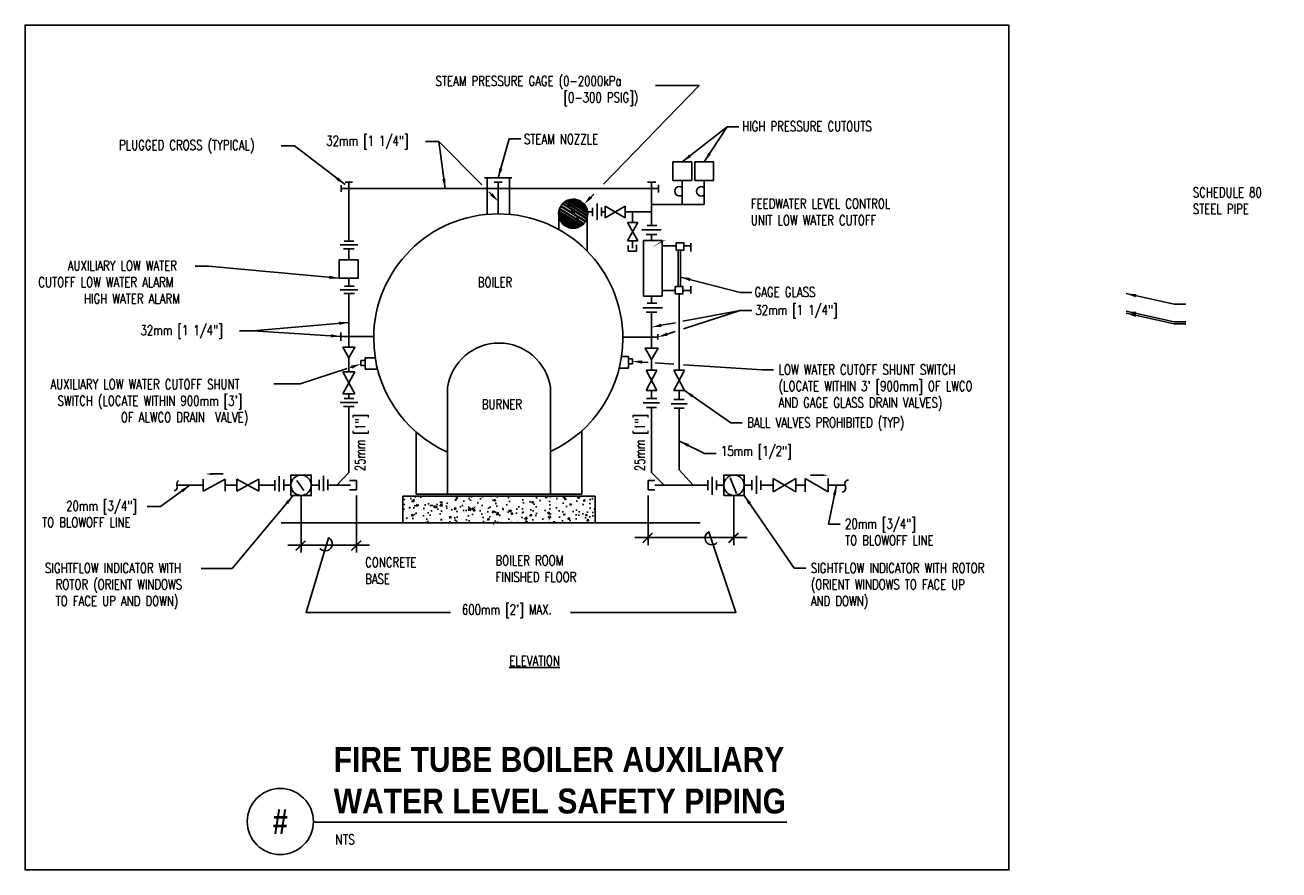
# Model space of a CAD drawing. Header units: inches. Extents: x -1.8 to 10, y -0.5 to 7.5.
import ezdxf
from ezdxf.enums import TextEntityAlignment as Align

# ---------------------------------------------------------------- set-up
doc = ezdxf.new("R2010")
doc.units = ezdxf.units.IN
doc.header["$MEASUREMENT"] = 0
doc.layers.add('G-ANNO-NPLT', color=7, linetype='Continuous', plot=False)
for name, color, linetype in [('M-DETL-DIMS', 1, 'Continuous'), ('M-DETL-HEVY', 5, 'Continuous'), ('M-DETL-MEDM', 4, 'Continuous'), ('M-DETL-TEXT', 2, 'Continuous'), ('M-DETL-THIN', 2, 'Continuous'), ('M-DETL-XTHN', 1, 'Continuous'), ('P-DETL-TEXT', 2, 'Continuous')]:
    doc.layers.add(name, color=color, linetype=linetype)
doc.styles.add('BOLD', font='bold.shx', dxfattribs={"width": 0.9})
doc.styles.add('Romans', font='romans.shx', dxfattribs={"width": 0.75})
doc.dimstyles.new('VA-Dims', dxfattribs={"dimtxt": 0.09375, "dimasz": 0.09375, "dimexe": 0.09375, "dimexo": 0.03125, "dimgap": 0.02, "dimtad": 1, "dimdec": 5, "dimzin": 0, "dimdsep": 46, "dimlunit": 4, "dimtxsty": 'Romans', "dimblk": 'ARCHTICK', "dimcen": 0.09375, "dimclrd": 256, "dimclre": 256, "dimclrt": 256, "dimadec": 0, "dimazin": 0, "dimtfac": 1, "dimtdec": 5, "dimtofl": 0, "dimtmove": 0, "dimatfit": 3, "dimfxl": 1, "dimfrac": 2, "dimtolj": 1, "dimtzin": 0, "dimlwd": -1, "dimlwe": -1, "dimarcsym": 0})

# ---------------------------------------------------------------- blocks, each defined once
blk = doc.blocks.new('_ArchTick')
at = {"color": 0, "linetype": 'ByBlock', "const_width": 0.15}
blk.add_lwpolyline([(-0.5, -0.5), (0.5, 0.5)], dxfattribs=at)

msp = doc.modelspace()

# ---------------------------------------------------------------- hatches: boundary and pattern name
h = msp.add_hatch()
h.set_pattern_fill('AR-CONC', color=253, scale=0.025)
h.set_pattern_definition([(50, (0, 0.73633), (0.179315, -0.015688), [0.01875, -0.20625]), (355, (0, 0.73633), (-0.034688, 0.188048), [0.015, -0.165]), (100.4514, (0.01494, 0.73502), (0.144627, 0.17236), [0.015935, -0.1752855]), (46.184, (0, 0.78633), (0.26681, -0.04138), [0.028125, -0.309375]), (96.6356, (0.02223, 0.78288), (0.233665, 0.24353), [0.023903, -0.262928]), (351.184, (0, 0.78633), (0.233665, 0.24353), [0.0225, -0.2475]), (21, (0.025, 0.77383), (0.149227, -0.1006547), [0.01875, -0.20625]), (326, (0.025, 0.77383), (0.060829, 0.1812875), [0.015, -0.165]), (71.4514, (0.03744, 0.76544), (0.2100556, 0.080633), [0.015935, -0.1752855]), (37.5, (0, 0.736325), (0.00304, 0.0832235), [0, -0.163, 0, -0.1675, 0, -0.165625]), (7.5, (0, 0.736325), (0.0657674, 0.098603), [0, -0.0955, 0, -0.15925, 0, -0.063125]), (327.5, (-0.05575, 0.736325), (0.1334556, -0.0056387), [0, -0.0625, 0, -0.195, 0, -0.25875]), (317.5, (-0.08075, 0.73633), (0.1457965, 0.0250262), [0, -0.08125, 0, -0.1295, 0, -0.18375])])
h.paths.add_polyline_path([(1.754, 3.068), (3.572, 3.068), (3.572, 2.817), (1.754, 2.817)])

# ---------------------------------------------------------------- linework, layer by layer
at = {"layer": 'G-ANNO-NPLT', "color": 6}
msp.add_lwpolyline([(7.489, 7.528), (-1.822, 7.528), (-1.822, -0.469), (7.489, -0.469)], close=True, dxfattribs=at)
at = {"layer": 'M-DETL-DIMS'}
for p, q in [((0.79, 3.075), (0.79, 2.534)), ((1.313, 3.075), (1.313, 2.534)), ((4.074, 3.075), (4.074, 2.605)), ((4.887, 3.075), (4.887, 2.605)), ((4.074, 2.678), (3.949, 2.678)), ((4.074, 2.678), (4.887, 2.678)), ((4.887, 2.678), (5.012, 2.678)), ((0.79, 2.605), (0.665, 2.605)), ((0.79, 2.605), (1.313, 2.605)), ((1.313, 2.605), (1.438, 2.605))]:
    msp.add_line(p, q, dxfattribs=at)
for points in [[(4.729, 2.631, -1.219804), (4.648, 2.731), (4.905, 1.969), (3.341, 1.969)], [(0.969, 2.574, 1.219804), (1.05, 2.675), (0.837, 1.969), (2.204, 1.969)]]:
    msp.add_lwpolyline(points, format="xyb", dxfattribs=at)
at = {"layer": 'M-DETL-HEVY'}
for p, q in [((2.55, 5.741), (2.55, 6.081)), ((2.762, 5.741), (2.762, 6.081)), ((2.176, 4.099), (2.176, 3.089)), ((3.15, 4.099), (3.15, 3.089)), ((3.447, 3.689), (3.447, 3.089)), ((1.879, 3.675), (1.879, 3.089)), ((1.879, 3.089), (3.447, 3.089))]:
    msp.add_line(p, q, dxfattribs=at)
msp.add_lwpolyline([(3.835, 4.562, 1), (1.477, 4.562), (1.477, 4.562, 0.296162), (2.176, 3.485)], format="xyb", dxfattribs=at)
for centre, radius, start, end in [((2.663, 4.026), 0.492, 8.5211, 171.4789), ((2.656, 4.562), 1.179, 294.7955, 0)]:
    msp.add_arc(centre, radius, start, end, dxfattribs=at)
at = {"layer": 'M-DETL-MEDM'}
for p, q in [((2.526, 6.081), (2.786, 6.081)), ((1.17, 6.012), (1.17, 5.949)), ((1.208, 6.042), (1.278, 6.042)), ((2.618, 6.041), (2.693, 6.041)), ((4.067, 6.042), (4.147, 6.042)), ((4.172, 5.944), (4.172, 6.017)), ((3.313, 5.827), (3.417, 5.69)), ((3.591, 5.838), (3.591, 5.686)), ((3.229, 5.592), (3.229, 5.706)), ((3.549, 5.798), (3.549, 5.718)), ((3.633, 5.801), (3.633, 5.718)), ((3.856, 5.814), (3.668, 5.704)), ((3.668, 5.814), (3.856, 5.704)), ((3.668, 5.814), (3.668, 5.704)), ((3.856, 5.814), (3.856, 5.704)), ((3.496, 5.389), (3.496, 5.693)), ((3.977, 5.658), (3.878, 5.485)), ((3.977, 5.485), (3.878, 5.658)), ((3.878, 5.658), (3.977, 5.658)), ((4.015, 5.589), (4.199, 5.589)), ((4.064, 5.63), (4.158, 5.63)), ((1.289, 5.484), (1.198, 5.484)), ((3.878, 5.485), (3.977, 5.485)), ((4.056, 5.547), (4.158, 5.547)), ((4.48, 5.465), (4.48, 5.385)), ((1.327, 5.447), (1.159, 5.447)), ((1.292, 5.411), (1.191, 5.411)), ((3.885, 5.441), (3.885, 5.388)), ((3.965, 5.388), (3.885, 5.388)), ((3.965, 5.449), (3.965, 5.388)), ((4.206, 5.44), (4.34, 5.44)), ((4.36, 5.052), (4.36, 5.398)), ((4.381, 5.052), (4.381, 5.398)), ((4.413, 5.44), (4.48, 5.44)), ((1.327, 5.022), (1.159, 5.022)), ((1.295, 4.986), (1.194, 4.986)), ((1.292, 5.058), (1.201, 5.058)), ((4.206, 5.015), (4.331, 5.015)), ((4.404, 5.015), (4.48, 5.015)), ((4.48, 5.057), (4.48, 4.986)), ((4.064, 4.895), (4.158, 4.895)), ((4.024, 4.853), (4.209, 4.853)), ((4.056, 4.812), (4.158, 4.812)), ((1.165, 4.617), (1.165, 4.539)), ((4.166, 4.602), (4.166, 4.553)), ((1.357, 4.353), (1.396, 4.353)), ((1.357, 4.306), (1.357, 4.353)), ((1.396, 4.306), (1.357, 4.306)), ((1.396, 4.378), (1.492, 4.378)), ((1.396, 4.378), (1.396, 4.27)), ((3.8, 4.28), (3.888, 4.28)), ((3.888, 4.39), (3.822, 4.39)), ((3.888, 4.28), (3.888, 4.39)), ((3.888, 4.369), (3.925, 4.369)), ((3.925, 4.32), (3.888, 4.32)), ((3.925, 4.369), (3.925, 4.32)), ((1.185, 4.039), (1.299, 4.247)), ((1.299, 4.039), (1.185, 4.247)), ((1.185, 4.247), (1.299, 4.247)), ((1.396, 4.27), (1.514, 4.27)), ((4.158, 4.069), (4.057, 4.262)), ((4.158, 4.262), (4.057, 4.069)), ((4.057, 4.262), (4.158, 4.262)), ((4.418, 4.069), (4.317, 4.262)), ((4.418, 4.262), (4.317, 4.069)), ((4.317, 4.262), (4.418, 4.262)), ((1.185, 4.039), (1.299, 4.039)), ((4.057, 4.069), (4.158, 4.069)), ((4.317, 4.069), (4.418, 4.069)), ((1.327, 3.955), (1.159, 3.955)), ((1.292, 3.919), (1.191, 3.919)), ((1.289, 3.992), (1.198, 3.992)), ((4.028, 3.951), (4.181, 3.951)), ((4.058, 3.993), (4.156, 3.993)), ((4.291, 3.943), (4.444, 3.943)), ((4.319, 3.985), (4.417, 3.985)), ((4.06, 3.909), (4.155, 3.909)), ((4.32, 3.902), (4.415, 3.902)), ((-0.138, 3.115), (0.07, 3.229)), ((-0.138, 3.229), (-0.138, 3.115)), ((0.07, 3.229), (0.07, 3.115)), ((0.182, 3.229), (0.391, 3.115)), ((0.182, 3.115), (0.391, 3.229)), ((0.182, 3.229), (0.182, 3.115)), ((0.391, 3.229), (0.391, 3.115)), ((0.542, 3.22), (0.542, 3.124)), ((0.584, 3.258), (0.584, 3.113)), ((0.626, 3.226), (0.626, 3.124)), ((0.75, 3.218), (0.817, 3.122)), ((0.96, 3.223), (0.96, 3.126)), ((1.002, 3.26), (1.002, 3.116)), ((1.043, 3.228), (1.043, 3.126)), ((1.247, 3.216), (1.313, 3.216)), ((1.313, 3.216), (1.313, 3.128)), ((4.137, 3.217), (4.074, 3.217)), ((4.074, 3.217), (4.074, 3.129)), ((4.639, 3.219), (4.639, 3.125)), ((4.68, 3.251), (4.68, 3.08)), ((4.722, 3.216), (4.722, 3.128)), ((4.912, 3.095), (4.852, 3.242)), ((5.057, 3.219), (5.057, 3.125)), ((5.099, 3.261), (5.099, 3.09)), ((5.14, 3.216), (5.14, 3.128)), ((5.257, 3.235), (5.473, 3.109)), ((5.473, 3.235), (5.257, 3.109)), ((5.257, 3.235), (5.257, 3.109)), ((5.473, 3.235), (5.473, 3.109)), ((5.561, 3.237), (5.778, 3.111)), ((5.561, 3.237), (5.561, 3.111)), ((5.778, 3.237), (5.778, 3.111)), ((1.313, 3.128), (1.247, 3.128)), ((4.074, 3.129), (4.137, 3.129)), ((1.754, 3.068), (3.572, 3.068)), ((1.754, 3.068), (1.754, 2.817)), ((3.572, 3.068), (3.572, 2.817)), ((0.601, 2.817), (4.566, 2.817))]:
    msp.add_line(p, q, dxfattribs=at)
for points in [[(4.309, 6.233), (4.487, 6.233), (4.487, 6.058), (4.309, 6.058)], [(4.516, 6.233), (4.694, 6.233), (4.694, 6.058), (4.516, 6.058)], [(4.031, 5.489), (4.206, 5.489), (4.206, 4.963), (4.031, 4.963)], [(4.34, 5.467), (4.413, 5.467), (4.413, 5.398), (4.34, 5.398)], [(1.151, 5.307), (1.329, 5.307), (1.329, 5.132), (1.151, 5.132)], [(4.331, 5.052), (4.404, 5.052), (4.404, 4.984), (4.331, 4.984)], [(1.243, 4.379), (1.186, 4.478), (1.3, 4.478), (1.3, 4.478)], [(4.107, 4.363), (4.046, 4.469), (4.168, 4.469), (4.168, 4.469)], [(0.694, 3.075), (0.886, 3.075), (0.886, 3.268), (0.694, 3.268)], [(4.79, 3.076), (4.983, 3.076), (4.983, 3.269), (4.79, 3.269)]]:
    msp.add_lwpolyline(points, close=True, dxfattribs=at)
for centre in [(0.79, 3.172), (4.887, 3.172)]:
    msp.add_circle(centre, 0.0964, dxfattribs=at)
for centre in [(4.371, 5.955), (4.578, 5.954)]:
    msp.add_arc(centre, 0.0448, 52.1861, 307.8139, dxfattribs=at)
at = {"layer": 'M-DETL-TEXT'}
for points in [[(3.652, 6.023), (4.557, 6.957), (4.144, 6.957)], [(2.501, 6.016), (2.093, 6.427), (1.966, 6.427)], [(2.59, 5.927), (2.567, 5.95)], [(3.534, 5.901), (3.562, 5.929)], [(4.402, 4.724), (4.947, 4.827), (5.056, 4.827)], [(4.41, 4.653), (4.947, 4.827), (5.056, 4.827)], [(4.199, 4.686), (4.332, 4.711)], [(4.256, 4.603), (4.33, 4.627)], [(1.225, 4.277), (0.782, 4.133), (0.531, 4.133)], [(1.268, 4.291), (1.254, 4.287)], [(4.018, 4.338), (4.074, 4.335)], [(4.14, 4.33), (4.318, 4.319)], [(4.408, 4.313), (5.153, 4.264), (5.262, 4.264)]]:
    msp.add_lwpolyline(points, dxfattribs=at)
for points in [[(4.206, 5.485, 0, 0.0417, 0), (4.321, 5.534, 0, 0, 0), (4.901, 5.838, 0, 0, 0), (4.988, 5.838, 0, 0, 0)], [(2.494, 2.96, 0, 0.0417, 0), (2.421, 2.859, 0, 0, 0), (2.119, 2.443, 0, 0, 0), (1.942, 2.443, 0, 0, 0)], [(2.609, 2.807, 0, 0.0417, 0), (2.561, 2.706, 0, 0, 0), (2.426, 2.459, 0, 0, 0), (2.555, 2.459, 0, 0, 0)]]:
    msp.add_lwpolyline(points, format="xyseb", dxfattribs=at)
for points in [[(2.601, 5.938), (2.656, 5.86), (2.579, 5.916)], [(3.545, 5.89), (3.468, 5.833), (3.522, 5.912)], [(4.202, 4.67), (4.107, 4.668), (4.196, 4.701)], [(4.26, 4.588), (4.166, 4.574), (4.251, 4.618)], [(1.263, 4.306), (1.357, 4.32), (1.273, 4.276)], [(4.017, 4.323), (3.925, 4.345), (4.019, 4.354)]]:
    msp.add_solid(points, dxfattribs=at)
at = {"layer": 'M-DETL-THIN'}
for p, q in [((4.398, 6.058), (4.398, 5.831)), ((4.605, 6.058), (4.605, 5.831)), ((4.172, 5.98), (1.17, 5.98)), ((1.243, 6.042), (1.243, 5.484)), ((4.107, 5.63), (4.107, 6.042)), ((4.605, 5.831), (4.109, 5.831)), ((3.856, 5.759), (4.107, 5.759)), ((3.928, 5.759), (3.928, 5.658)), ((3.928, 5.485), (3.928, 5.415)), ((4.107, 5.489), (4.107, 5.547)), ((1.243, 5.411), (1.243, 5.307)), ((1.243, 5.132), (1.243, 5.058)), ((1.243, 4.986), (1.243, 4.478)), ((4.107, 4.895), (4.107, 4.963)), ((4.368, 4.984), (4.368, 4.262)), ((4.107, 4.469), (4.107, 4.812)), ((1.477, 4.581), (1.165, 4.581)), ((3.834, 4.574), (4.166, 4.574)), ((1.243, 4.379), (1.243, 4.247)), ((4.107, 4.262), (4.107, 4.363)), ((1.243, 4.039), (1.243, 3.992)), ((4.107, 3.993), (4.107, 4.069)), ((4.368, 4.069), (4.368, 3.985)), ((1.243, 3.919), (1.243, 3.292)), ((4.107, 3.292), (4.107, 3.909)), ((4.368, 3.902), (4.368, 3.318)), ((-0.051, 3.279), (0.053, 3.279)), ((1.127, 3.172), (1.243, 3.292)), ((4.227, 3.172), (4.107, 3.292)), ((4.502, 3.172), (4.368, 3.318)), ((5.716, 3.267), (5.612, 3.267)), ((-0.138, 3.172), (-0.386, 3.172)), ((0.182, 3.172), (0.07, 3.172)), ((0.542, 3.172), (0.391, 3.172)), ((0.694, 3.172), (0.626, 3.172)), ((0.96, 3.172), (0.886, 3.172)), ((1.257, 3.172), (1.043, 3.172)), ((4.137, 3.172), (4.639, 3.172)), ((4.722, 3.172), (4.79, 3.172)), ((4.983, 3.172), (5.057, 3.172)), ((5.14, 3.172), (5.257, 3.172)), ((5.473, 3.172), (5.561, 3.172)), ((5.778, 3.172), (5.937, 3.172))]:
    msp.add_line(p, q, dxfattribs=at)
at = {"layer": 'M-DETL-THIN', "linetype": 'Continuous'}
for centre, radius, start, end in [((-0.344, 3.181), 0.0427, 127.6466, 192.4624), ((5.976, 3.183), 0.0407, 98.0412, 204.2407), ((-0.416, 3.155), 0.0348, 277.1771, 29.7411), ((5.902, 3.147), 0.042, 280.4879, 27.9207)]:
    msp.add_arc(centre, radius, start, end, dxfattribs=at)
at = {"layer": 'M-DETL-THIN'}
for points in [[(-0.051, 3.289), (-0.051, 3.268), (-0.113, 3.279)], [(5.716, 3.278), (5.716, 3.257), (5.778, 3.267)]]:
    msp.add_solid(points, dxfattribs=at)
at = {"layer": 'M-DETL-XTHN'}
for p, q in [((2.656, 5.741), (2.656, 6.041)), ((3.502, 5.759), (3.549, 5.759)), ((3.633, 5.759), (3.668, 5.759))]:
    msp.add_line(p, q, dxfattribs=at)
at = {"layer": 'P-DETL-TEXT'}
msp.add_line((0.905, -0.016), (5.386, -0.016), dxfattribs=at)
msp.add_circle((0.593, -0.011), 0.313, dxfattribs=at)

# ---------------------------------------------------------------- block references
at = {"layer": 'M-DETL-DIMS', "xscale": 0.09375, "yscale": 0.09375, "zscale": 0.09375, "rotation": 180}
for p in [(0.786, 2.601), (4.069, 2.674), (4.882, 2.674)]:
    msp.add_blockref('_ArchTick', p, dxfattribs=at)
at = {"layer": 'M-DETL-DIMS', "xscale": 0.09375, "yscale": 0.09375, "zscale": 0.09375}
msp.add_blockref('_ArchTick', (1.313, 2.601), dxfattribs=at)

# ---------------------------------------------------------------- texts
at = {"layer": 'M-DETL-DIMS', "insert": (2.312, 2.042), "char_height": 0.09375, "width": 1.13347, "attachment_point": 1, "style": 'Romans'}
msp.add_mtext("600mm [2'] MAX.", dxfattribs=at)
at = {"layer": 'M-DETL-TEXT', "style": 'Romans'}
for s, insert, char_height, width, attachment_point in [('\\pi0.084191;STEAM PRESSURE GAGE (0-2000kPa \\P\\pi1.2962;[0-300 PSIG])', (1.978, 7.046), 0.09375, 2.06633, 1), ('HIGH PRESSURE CUTOUTS', (4.964, 6.617), 0.09375, 1.47363, 1), ('PLUGGED CROSS (TYPICAL)', (-0.933, 6.439), 0.09375, 1.49647, 1), ('32mm [1 1/4"]', (1.028, 6.48), 0.09375, 0.8993, 1), ('STEAM NOZZLE', (2.899, 6.496), 0.09375, 2.63017, 1), ('FEEDWATER LEVEL CONTROL \\PUNIT LOW WATER CUTOFF', (5.046, 5.884), 0.09375, 2.25693, 1), ('\\pi0.3034;AUXILIARY LOW WATER \\P\\pi0.025495;CUTOFF LOW WATER ALARM \\P\\pi0.45741;HIGH WATER ALARM', (-1.722, 5.298), 0.09375, 1.47192, 1), ('BOILER', (2.462, 5.141), 0.0938, 0.45258, 1), ('GAGE GLASS', (5.081, 5.048), 0.0938, 2.63017, 1), ('32mm [1 1/4"]', (5.089, 4.878), 0.09375, 2.63017, 1), ('32mm [1 1/4"]', (-0.73, 4.686), 0.09375, 0.8993, 1), ("LOW WATER CUTOFF SHUNT SWITCH (LOCATE WITHIN 3' [900mm] OF LWCO AND GAGE GLASS DRAIN VALVES)", (5.309, 4.314), 0.09375, 2.12227, 1), ("\\pi0.022945;AUXILIARY LOW WATER CUTOFF SHUNT \\P\\pi0.08991;SWITCH (LOCATE WITHIN 900mm [3'] \\P\\pi0.68924;OF ALWCO DRAIN  VALVE)", (-1.605, 4.175), 0.09375, 2.07205, 1), ('BURNER', (2.691, 3.985), 0.0938, 0.09375, 2), ('BALL VALVES PROHIBITED (TYP)', (5.012, 3.813), 0.09375, 1.77093, 1), ('15mm [1/2"]', (4.763, 3.543), 0.09375, 0.85776, 1), ('\\pi0.23421;20mm [3/4"] \\P\\pi0.0065341;TO BLOWOFF LINE', (-1.668, 3.024), 0.09375, 0.96078, 1), ('20mm [3/4"] \\PTO BLOWOFF LINE', (5.938, 2.854), 0.09375, 1.68045, 1), ('BOILER ROOM FINISHED FLOOR', (2.63, 2.507), 0.09375, 0.903, 1), ('\\pi0.075629;SIGHTFLOW INDICATOR WITH \\P\\pi0.17607;ROTOR (ORIENT WINDOWS \\P\\pi0.17607;TO FACE UP AND DOWN)', (-1.709, 2.436), 0.09375, 1.51536, 1), ('CONCRETE BASE', (1.396, 2.489), 0.09375, 0.09375, 1), ('SIGHTFLOW INDICATOR WITH ROTOR (ORIENT WINDOWS TO FACE UP AND DOWN)', (5.614, 2.436), 0.09375, 1.78069, 1), ('{\\LELEVATION}', (3, 1.558), 0.09375, 0.1125, 2)]:
    msp.add_mtext(s, dxfattribs=dict(at, insert=insert, char_height=char_height, width=width, attachment_point=attachment_point))
at = {"layer": 'M-DETL-TEXT', "insert": (9.229, 5.991), "char_height": 0.09375, "attachment_point": 1, "style": 'Romans'}
msp.add_mtext('SCHEDULE 80\\PSTEEL PIPE', dxfattribs=at)
at = {"layer": 'M-DETL-TEXT', "char_height": 0.0938, "width": 0.6281, "attachment_point": 2, "rotation": 90, "style": 'Romans'}
for insert in [(1.302, 3.576), (3.95, 3.576)]:
    msp.add_mtext('25mm [1"]', dxfattribs=dict(at, insert=insert))
at = {"layer": 'P-DETL-TEXT', "style": 'BOLD', "width": 0.8}
msp.add_text('#', height=0.236, dxfattribs=at).set_placement((0.593, -0.011), align=Align.MIDDLE)
at = {"layer": 'P-DETL-TEXT', "style": 'Romans', "width": 0.8}
msp.add_text('NTS', height=0.0938, dxfattribs=at).set_placement((1.113, -0.228))
at = {"layer": 'P-DETL-TEXT', "insert": (1.099, 0.695), "char_height": 0.23622, "width": 4.92945, "attachment_point": 1, "style": 'BOLD'}
msp.add_mtext('FIRE TUBE BOILER AUXILIARY WATER LEVEL SAFETY PIPING', dxfattribs=at)

# ---------------------------------------------------------------- meshes
at = {"layer": 'M-DETL-MEDM'}
mesh = msp.add_polyface(dxfattribs=at)
corners = [(3.29, 5.627), (3.277, 5.638), (3.314, 5.614), (3.268, 5.645), (3.32, 5.613), (3.257, 5.659), (3.34, 5.607), (3.25, 5.667), (3.348, 5.606), (3.243, 5.681), (3.365, 5.605), (3.237, 5.692), (3.376, 5.606), (3.233, 5.704), (3.39, 5.607), (3.23, 5.718), (3.402, 5.61), (3.228, 5.731), (3.416, 5.614), (3.227, 5.743), (3.426, 5.62), (3.229, 5.759), (3.441, 5.627), (3.23, 5.768), (3.447, 5.633), (3.235, 5.786), (3.463, 5.645), (3.237, 5.793), (3.467, 5.651), (3.247, 5.812), (3.481, 5.667), (3.25, 5.818), (3.484, 5.673), (3.263, 5.835), (3.493, 5.692), (3.268, 5.84), (3.496, 5.699), (3.283, 5.853), (3.501, 5.718), (3.29, 5.858), (3.502, 5.727), (3.503, 5.743), (3.305, 5.866), (3.503, 5.743), (3.502, 5.755), (3.314, 5.871), (3.501, 5.768), (3.328, 5.875), (3.497, 5.781), (3.34, 5.878), (3.493, 5.793), (3.355, 5.88), (3.488, 5.805), (3.365, 5.881), (3.481, 5.818), (3.383, 5.879), (3.474, 5.826), (3.39, 5.878), (3.463, 5.84), (3.411, 5.872), (3.454, 5.847), (3.416, 5.871), (3.441, 5.858)]
mesh.append_faces([[corners[k] for k in face] for face in [(0, 0, 2, 1), (1, 2, 4, 3), (3, 4, 6, 5), (5, 6, 8, 7), (7, 8, 10, 9), (9, 10, 12, 11), (11, 12, 14, 13), (13, 14, 16, 15), (15, 16, 18, 17), (17, 18, 20, 19), (19, 20, 22, 21), (21, 22, 24, 23), (23, 24, 26, 25), (25, 26, 28, 27), (27, 28, 30, 29), (29, 30, 32, 31), (31, 32, 34, 33), (33, 34, 36, 35), (35, 36, 38, 37), (37, 38, 40, 39), (39, 40, 43, 42), (42, 41, 44, 45), (45, 44, 46, 47), (47, 46, 48, 49), (49, 48, 50, 51), (51, 50, 52, 53), (53, 52, 54, 55), (55, 54, 56, 57), (57, 56, 58, 59), (59, 58, 60, 61), (61, 60, 62, 62)]], dxfattribs={"vtx0": -1, "vtx2": -1})

# ---------------------------------------------------------------- leaders
at = {"layer": 'M-DETL-TEXT'}
for points in [[(4.398, 6.233), (4.822, 6.566), (4.932, 6.566)], [(4.605, 6.233), (4.822, 6.566), (4.932, 6.566)], [(2.154, 5.98), (2.093, 6.427), (1.966, 6.427)], [(2.656, 6.081), (2.76, 6.452), (2.87, 6.452)], [(1.207, 6.018), (0.728, 6.386), (0.602, 6.386)], [(1.151, 5.132), (-0.085, 5.245), (-0.211, 5.245)], [(4.381, 5.143), (4.947, 4.998), (5.056, 4.998)], [(8.6, 4.986), (9.053, 4.885), (9.162, 4.885)], [(8.6, 4.819), (9.053, 4.718), (9.162, 4.718)], [(8.6, 4.8), (9.053, 4.699), (9.162, 4.699)], [(1.243, 4.713), (0.334, 4.633), (0.208, 4.633)], [(1.165, 4.581), (0.334, 4.633), (0.208, 4.633)], [(4.418, 4.069), (4.856, 3.764), (4.965, 3.764)], [(4.37, 3.59), (4.609, 3.474), (4.718, 3.474)], [(-0.262, 3.172), (-0.542, 2.972), (-0.668, 2.972)], [(5.857, 3.172), (5.781, 2.805), (5.891, 2.805)], [(0.716, 3.075), (0.137, 2.383), (-0.155, 2.383)], [(4.983, 3.076), (5.457, 2.387), (5.567, 2.387)]]:
    msp.add_leader(points, dimstyle='VA-Dims', dxfattribs=at)

doc.saveas('drawing.dxf')
